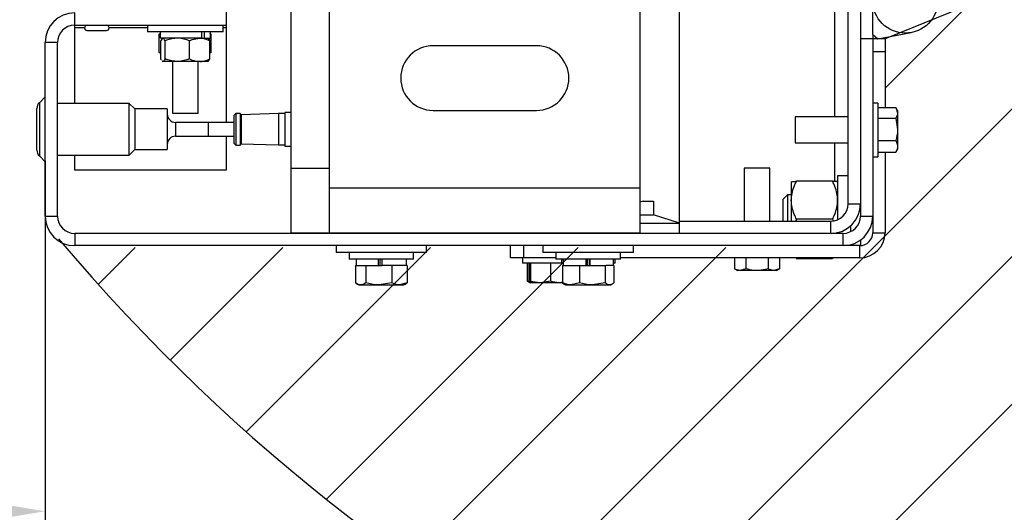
# Model space of a CAD drawing. Header units: inches. Extents: x 170 to 312, y 215 to 248.
# Tile 130 of 177: x 206.409 to 206.998, y 218.816 to 219.111. Entities that reach past the tile are written whole.
import ezdxf

# ---------------------------------------------------------------- set-up
doc = ezdxf.new("R2010")
doc.units = ezdxf.units.IN
doc.header["$LTSCALE"] = 0.25
doc.header["$MEASUREMENT"] = 0
doc.layers.add('ANNOTATIONS', color=1, linetype='Continuous')
doc.layers.add('STANDARD MOTOR RH', color=7, linetype='Continuous')
doc.styles.add('ARIAL', font='arial.ttf', dxfattribs={"height": 0.09375})
doc.dimstyles.new('STANDARD$0', dxfattribs={"dimtxt": 0.09375, "dimasz": 0.09375, "dimexe": 0.03125, "dimexo": 0.046875, "dimgap": 0.09, "dimtad": 0, "dimtih": 1, "dimtoh": 1, "dimdec": 4, "dimzin": 0, "dimdsep": 46, "dimtxsty": 'ARIAL', "dimcen": 0.09, "dimadec": 0, "dimazin": 0, "dimtfac": 1, "dimtdec": 4, "dimtofl": 0, "dimtmove": 0, "dimatfit": 1, "dimfxl": 1, "dimtolj": 1, "dimtzin": 0, "dimarcsym": 0})

# ---------------------------------------------------------------- blocks, each defined once
blk = doc.blocks.new('*D259')
at = {"layer": 'ANNOTATIONS', "color": 0, "lineweight": -2, "transparency": 16777216}
for p, q in [((201.42401, 218.94643), (201.42402, 218.78531)), ((206.42401, 218.94653), (206.42402, 218.78541)), ((201.51777, 218.81656), (203.30768, 218.8166)), ((206.33027, 218.81666), (204.54035, 218.81662))]:
    blk.add_line(p, q, dxfattribs=at)
at = {"layer": 'ANNOTATIONS', "color": 0, "transparency": 16777216}
for points in [[(201.51777, 218.83218), (201.51777, 218.80093), (201.42402, 218.81656)], [(206.33027, 218.83228), (206.33027, 218.80103), (206.42402, 218.81666)]]:
    blk.add_solid(points, dxfattribs=at)
at = {"layer": 'defpoints', "color": 0, "transparency": 16777216}
for p in [(201.42401, 218.9933), (206.42401, 218.9934), (206.42402, 218.81666)]:
    blk.add_point(p, dxfattribs=at)
at = {"layer": 'ANNOTATIONS', "color": 0, "transparency": 16777216, "insert": (203.92402, 218.81661), "char_height": 0.09375, "attachment_point": 5, "style": 'ARIAL'}
blk.add_mtext('\\A1;OPENING WIDTH', dxfattribs=at)

msp = doc.modelspace()

# ---------------------------------------------------------------- hatches: boundary and pattern name
at = {"layer": 'STANDARD MOTOR RH'}
h = msp.add_hatch(dxfattribs=at)
h.set_pattern_fill('ANSI31', color=256, scale=0.5, style=0)
h.set_pattern_definition([(45, (195.00731, 216.34276), (-0.04419417, 0.04419417), [])])
edge = h.paths.add_edge_path()
edge.add_line((207.04315, 219.1468), (206.92687, 219.09956))
edge.add_line((206.92687, 219.09956), (206.92687, 218.99243))
edge.add_arc((206.90899, 218.99243), 0.01787, -89.99989, 0.00099, ccw=False)
edge.add_line((206.90899, 218.97456), (206.44474, 218.97456))
edge.add_arc((206.44474, 218.99243), 0.01788, 224.99902, 269.9992, ccw=False)
edge.add_arc((207.29136, 219.70289), 1.12303, 220.08198, 269.0727)
edge.add_line((207.27318, 218.58001), (207.04315, 219.1468))

# ---------------------------------------------------------------- linework, layer by layer
for p, q in [((206.91213, 219.4228), (206.91213, 218.9934)), ((206.90476, 219.00077), (206.90476, 219.40509)), ((206.80374, 218.98306), (206.80374, 219.40382)), ((206.9195, 219.10204), (206.9195, 219.23085)), ((206.57111, 219.15344), (206.57111, 218.98312)), ((206.59434, 218.98312), (206.59434, 219.15344)), ((206.78014, 219.15344), (206.78014, 218.98312)), ((206.5324, 219.14787), (206.5324, 219.04939)), ((207.04315, 219.1468), (206.92687, 219.09956)), ((206.89664, 219.12148), (206.89664, 219.05274)), ((206.44173, 219.06085), (206.44173, 219.11504)), ((206.44173, 219.10767), (206.5324, 219.10767)), ((206.44173, 219.10629), (206.44764, 219.10629)), ((206.44917, 219.10767), (206.44917, 219.10761)), ((206.44917, 219.10761), (206.46079, 219.10761)), ((206.44917, 219.10451), (206.46079, 219.10451)), ((206.46079, 219.10761), (206.46079, 219.10767)), ((206.46232, 219.10629), (206.48521, 219.10629)), ((206.48521, 219.10767), (206.48521, 219.10377)), ((206.53067, 219.10377), (206.53067, 219.10767)), ((206.53067, 219.10629), (206.5324, 219.10629)), ((206.53067, 219.10377), (206.48521, 219.10377)), ((206.49239, 219.10228), (206.49315, 219.10269)), ((206.49285, 219.10256), (206.49239, 219.10228)), ((206.49239, 219.09138), (206.49239, 219.10228)), ((206.49285, 219.10377), (206.49285, 219.09993)), ((206.51827, 219.09993), (206.49285, 219.09993)), ((206.49327, 219.08748), (206.49327, 219.09838)), ((206.49439, 219.09993), (206.49407, 219.0997)), ((206.49588, 219.08748), (206.49588, 219.09838)), ((206.51054, 219.08748), (206.51054, 219.09838)), ((206.51778, 219.09993), (206.51778, 219.10377)), ((206.51844, 219.09993), (206.52302, 219.09993)), ((206.51944, 219.09993), (206.51944, 219.10377)), ((206.5218, 219.0997), (206.52148, 219.09993)), ((206.5226, 219.08748), (206.5226, 219.09838)), ((206.52348, 219.10228), (206.52272, 219.10269)), ((206.52302, 219.09993), (206.52302, 219.10377)), ((206.52348, 219.09138), (206.52348, 219.10228)), ((206.92687, 219.09956), (206.91213, 219.09956)), ((206.9195, 219.10204), (206.92247, 219.09956)), ((206.9195, 219.09956), (206.9195, 218.98343)), ((206.91956, 219.10198), (206.91956, 219.09956)), ((206.92247, 219.09956), (206.94256, 219.10328)), ((206.92374, 219.09979), (206.92374, 219.09956)), ((206.92687, 219.09956), (206.92687, 219.0584)), ((206.43138, 219.09733), (206.42401, 219.09733)), ((206.42401, 218.9934), (206.42401, 219.09733)), ((206.43138, 218.9934), (206.43138, 219.09733)), ((206.71821, 219.09538), (206.65627, 219.09538)), ((206.49239, 219.09138), (206.49315, 219.09098)), ((206.49304, 219.09083), (206.49327, 219.09066)), ((206.5226, 219.09066), (206.52283, 219.09083)), ((206.52348, 219.09138), (206.52272, 219.09098)), ((206.92687, 219.09182), (206.9195, 219.09182)), ((206.49407, 219.08617), (206.49439, 219.08593)), ((206.49458, 219.08593), (206.4942, 219.08634)), ((206.52148, 219.08593), (206.49439, 219.08593)), ((206.50019, 219.08593), (206.50019, 219.05497)), ((206.51568, 219.05497), (206.51568, 219.08593)), ((206.52148, 219.08593), (206.5218, 219.08617)), ((206.42401, 219.06475), (206.42056, 219.0613)), ((206.41914, 219.03288), (206.41914, 219.05785)), ((206.42056, 219.0613), (206.42056, 219.02943)), ((206.47437, 219.06085), (206.43138, 219.06085)), ((206.47766, 219.05756), (206.47437, 219.06085)), ((206.47437, 219.02988), (206.47437, 219.06085)), ((206.49717, 219.05756), (206.47766, 219.05756)), ((206.47766, 219.05756), (206.47766, 219.03317)), ((206.49717, 219.05756), (206.49717, 219.03317)), ((206.92259, 219.0611), (206.9195, 219.0611)), ((206.92259, 219.0611), (206.92259, 219.02889)), ((206.92259, 219.0584), (206.93332, 219.0584)), ((206.92687, 219.0584), (206.93332, 219.0584)), ((206.93332, 219.0584), (206.93436, 219.05522)), ((206.93436, 219.05661), (206.93334, 219.05837)), ((206.50019, 219.05497), (206.51568, 219.05497)), ((206.53827, 219.05487), (206.53703, 219.05363)), ((206.53703, 219.05363), (206.53703, 219.0371)), ((206.54069, 219.05487), (206.53827, 219.05487)), ((206.53827, 219.05487), (206.53827, 219.03586)), ((206.54144, 219.05412), (206.54069, 219.05487)), ((206.54069, 219.05487), (206.54069, 219.03586)), ((206.56367, 219.05475), (206.54144, 219.05412)), ((206.54144, 219.05412), (206.54144, 219.03661)), ((206.56751, 219.05475), (206.56367, 219.05475)), ((206.56367, 219.05475), (206.56367, 219.03598)), ((206.57111, 219.05537), (206.56751, 219.05537)), ((206.56751, 219.05537), (206.56751, 219.03536)), ((206.65627, 219.05667), (206.71821, 219.05667)), ((206.90476, 219.05274), (206.87304, 219.05274)), ((206.87304, 219.05274), (206.87304, 219.03725)), ((206.92259, 219.05203), (206.93332, 219.05203)), ((206.93332, 219.05203), (206.93436, 219.04533)), ((206.93436, 219.05661), (206.93436, 219.03338)), ((206.52155, 219.04951), (206.50204, 219.04951)), ((206.50204, 219.04951), (206.50204, 219.04122)), ((206.52155, 219.04951), (206.52155, 219.04122)), ((206.53703, 219.04939), (206.52155, 219.04939)), ((206.52178, 219.04954), (206.52178, 219.04939)), ((206.50204, 219.04122), (206.52155, 219.04122)), ((206.52155, 219.04134), (206.53703, 219.04134)), ((206.5324, 219.04134), (206.5324, 219.02097)), ((206.53703, 219.0371), (206.53827, 219.03586)), ((206.53827, 219.03586), (206.54069, 219.03586)), ((206.54069, 219.03586), (206.54144, 219.03661)), ((206.54144, 219.03661), (206.56367, 219.03598)), ((206.56367, 219.03598), (206.56751, 219.03598)), ((206.56751, 219.03536), (206.57111, 219.03536)), ((206.87304, 219.03725), (206.90476, 219.03725)), ((206.89664, 219.03725), (206.89664, 219.01416)), ((206.92259, 219.03863), (206.93332, 219.03863)), ((206.93343, 219.03177), (206.93436, 219.03338)), ((206.42056, 219.02943), (206.42401, 219.02598)), ((206.43138, 219.02988), (206.47437, 219.02988)), ((206.44173, 219.02097), (206.44173, 219.02988)), ((206.47437, 219.02988), (206.47766, 219.03317)), ((206.47766, 219.03317), (206.49717, 219.03317)), ((206.9195, 219.02889), (206.92259, 219.02889)), ((206.92259, 219.03159), (206.93332, 219.03159)), ((206.92687, 219.03159), (206.92687, 218.98343)), ((206.92687, 219.03159), (206.93332, 219.03159)), ((206.93332, 219.03159), (206.93339, 219.0318)), ((206.59434, 219.02183), (206.57111, 219.02183)), ((206.84245, 219.02214), (206.84245, 218.99043)), ((206.85793, 219.02214), (206.84245, 219.02214)), ((206.85793, 218.99043), (206.85793, 219.02214)), ((206.5324, 219.02097), (206.44173, 219.02097)), ((206.90476, 219.01752), (206.8985, 219.01752)), ((206.8985, 219.01752), (206.8985, 218.99127)), ((206.59434, 219.01022), (206.78014, 219.01022)), ((206.87075, 219.01382), (206.87075, 218.99043)), ((206.8954, 219.01428), (206.87385, 219.01428)), ((206.86851, 219.00609), (206.86567, 219.00325)), ((206.87075, 219.00609), (206.86851, 219.00609)), ((206.86851, 219.00609), (206.86851, 218.99043)), ((206.78206, 219.00226), (206.78014, 219.00169)), ((206.78206, 219.00226), (206.78826, 219.00226)), ((206.78826, 219.00226), (206.78826, 218.99421)), ((206.86567, 219.00325), (206.86567, 218.99043)), ((206.90476, 219.00077), (206.91213, 219.00077)), ((206.42401, 218.9934), (206.43138, 218.9934)), ((206.78014, 218.99421), (206.78826, 218.99421)), ((206.80374, 218.98925), (206.78826, 218.99421)), ((206.91213, 218.9934), (206.9195, 218.9934)), ((206.78014, 218.98925), (206.80374, 218.98925)), ((206.80374, 218.99043), (206.89441, 218.99043)), ((206.87385, 218.99153), (206.87342, 218.99043)), ((206.8954, 218.99153), (206.87385, 218.99153)), ((206.89441, 218.98306), (206.89441, 218.99043)), ((206.8954, 218.99153), (206.89573, 218.9907)), ((206.90624, 218.98759), (206.90624, 218.98407)), ((206.44173, 218.98306), (206.44173, 218.97569)), ((206.90178, 218.98306), (206.44173, 218.98306)), ((206.78014, 218.98312), (206.57111, 218.98312)), ((206.61756, 218.98312), (206.61756, 218.98306)), ((206.63305, 218.98306), (206.63305, 218.98312)), ((206.71821, 218.98312), (206.71821, 218.98306)), ((206.73369, 218.98306), (206.73369, 218.98312)), ((206.74143, 218.98312), (206.74143, 218.98306)), ((206.75692, 218.98306), (206.75692, 218.98312)), ((206.89792, 218.98377), (206.89802, 218.98306)), ((206.8985, 218.98354), (206.8985, 218.98306)), ((206.90178, 218.97569), (206.90178, 218.98306)), ((206.9195, 218.98343), (206.92687, 218.98343)), ((206.91175, 218.97569), (206.44173, 218.97569)), ((206.59821, 218.97569), (206.59821, 218.97166)), ((206.6524, 218.97166), (206.6524, 218.97569)), ((206.70272, 218.96832), (206.70272, 218.97569)), ((206.71046, 218.97569), (206.71046, 218.96832)), ((206.72208, 218.97569), (206.72208, 218.97166)), ((206.77627, 218.97166), (206.77627, 218.97569)), ((206.90624, 218.97626), (206.90624, 218.97569)), ((206.91175, 218.96832), (206.91175, 218.97569)), ((206.91213, 218.97902), (206.91213, 218.9757)), ((206.6524, 218.97166), (206.59821, 218.97166)), ((206.60595, 218.97166), (206.60595, 218.96764)), ((206.64466, 218.96764), (206.64466, 218.97166)), ((206.77627, 218.97166), (206.72208, 218.97166)), ((206.72982, 218.97166), (206.72982, 218.96764)), ((206.76853, 218.96764), (206.76853, 218.97166)), ((206.64466, 218.96764), (206.60595, 218.96764)), ((206.60974, 218.9638), (206.60974, 218.95336)), ((206.60974, 218.9638), (206.62584, 218.9638)), ((206.61022, 218.96764), (206.61022, 218.9638)), ((206.61597, 218.9638), (206.61597, 218.95336)), ((206.62353, 218.9638), (206.62353, 218.96764)), ((206.62436, 218.96764), (206.62436, 218.9638)), ((206.62562, 218.96764), (206.62562, 218.9638)), ((206.62584, 218.9638), (206.62589, 218.9638)), ((206.62589, 218.9638), (206.62589, 218.96764)), ((206.64086, 218.9638), (206.62589, 218.9638)), ((206.63153, 218.9638), (206.63153, 218.95336)), ((206.64038, 218.9638), (206.64038, 218.96764)), ((206.64086, 218.9638), (206.64086, 218.95336)), ((206.72982, 218.96832), (206.70272, 218.96832)), ((206.70984, 218.96832), (206.70984, 218.96522)), ((206.73409, 218.96522), (206.70984, 218.96522)), ((206.71254, 218.96522), (206.71254, 218.95449)), ((206.71359, 218.96522), (206.71359, 218.95449)), ((206.71405, 218.96522), (206.71405, 218.95449)), ((206.71464, 218.96522), (206.71464, 218.95449)), ((206.72654, 218.96522), (206.72654, 218.95449)), ((206.76853, 218.96764), (206.72982, 218.96764)), ((206.73307, 218.96764), (206.73307, 218.96522)), ((206.73377, 218.9638), (206.73377, 218.95336)), ((206.73377, 218.9638), (206.75789, 218.9638)), ((206.73409, 218.96764), (206.73409, 218.9638)), ((206.74393, 218.9638), (206.74393, 218.95336)), ((206.74802, 218.9638), (206.74802, 218.96764)), ((206.74856, 218.96764), (206.74856, 218.9638)), ((206.74982, 218.96764), (206.74982, 218.9638)), ((206.75039, 218.9638), (206.75039, 218.96764)), ((206.75812, 218.9638), (206.75975, 218.9638)), ((206.75934, 218.9638), (206.75934, 218.95336)), ((206.76458, 218.9638), (206.75989, 218.9638)), ((206.76426, 218.9638), (206.76426, 218.96764)), ((206.76528, 218.96522), (206.76436, 218.96522)), ((206.76458, 218.9638), (206.76458, 218.95336)), ((206.76528, 218.96522), (206.76528, 218.96764)), ((206.91175, 218.96832), (206.76853, 218.96832)), ((206.83678, 218.96832), (206.83678, 218.96186)), ((206.84349, 218.96832), (206.84349, 218.96186)), ((206.8569, 218.96832), (206.8569, 218.96186)), ((206.8636, 218.96832), (206.8636, 218.96186)), ((206.87364, 218.96832), (206.87385, 218.96786)), ((206.8954, 218.96786), (206.87385, 218.96786)), ((206.89561, 218.96832), (206.8954, 218.96786)), ((206.83678, 218.96186), (206.83858, 218.96082)), ((206.8618, 218.96082), (206.83858, 218.96082)), ((206.84349, 218.96186), (206.84013, 218.96082)), ((206.8636, 218.96186), (206.86025, 218.96082)), ((206.8618, 218.96082), (206.8636, 218.96186)), ((206.61052, 218.95286), (206.61174, 218.95215)), ((206.61174, 218.95215), (206.63887, 218.95215)), ((206.63153, 218.95336), (206.62375, 218.95215)), ((206.64086, 218.95336), (206.6362, 218.95215)), ((206.63887, 218.95215), (206.64009, 218.95286)), ((206.64004, 218.95297), (206.64086, 218.95336)), ((206.71254, 218.95449), (206.71432, 218.95346)), ((206.71341, 218.9542), (206.71254, 218.95449)), ((206.71359, 218.95449), (206.71409, 218.95387)), ((206.71432, 218.95346), (206.71434, 218.95345)), ((206.73377, 218.95345), (206.71435, 218.95345)), ((206.72654, 218.95449), (206.72059, 218.95345)), ((206.73377, 218.95374), (206.7322, 218.95345)), ((206.73377, 218.95336), (206.73477, 218.95264)), ((206.73478, 218.95263), (206.73561, 218.95215)), ((206.73561, 218.95215), (206.76274, 218.95215)), ((206.74393, 218.95336), (206.73885, 218.95215)), ((206.75934, 218.95336), (206.75164, 218.95215)), ((206.76274, 218.95215), (206.76357, 218.95263))]:
    msp.add_line(p, q, dxfattribs=at)
at = {"layer": 'STANDARD MOTOR RH', "transparency": 16777216}
msp.add_line((206.42401, 219.02654), (206.42401, 218.83629), dxfattribs=at)
at = {"layer": 'STANDARD MOTOR RH'}
msp.add_circle((206.93901, 219.12246), 0.01951, dxfattribs=at)
for centre, radius, start, end in [((206.44173, 219.09733), 0.01771, 90, 180), ((206.44173, 219.09733), 0.01034, 90, 180), ((206.44917, 219.10606), 0.00155, 90, 270), ((206.46079, 219.10606), 0.00155, 270, 90), ((206.65627, 219.07602), 0.01935, 90, 270), ((206.71821, 219.07602), 0.01935, 270, 90), ((206.42401, 219.05785), 0.00488, 135, 180), ((206.50204, 219.05439), 0.00488, 180, 270), ((206.50204, 219.03634), 0.00488, 90, 180), ((206.42401, 219.03288), 0.00488, 180, 225), ((206.89441, 219.00077), 0.01034, 270, 0), ((206.89441, 219.00077), 0.01771, 270, 0), ((206.44173, 218.9934), 0.01771, 180, 270), ((206.44173, 218.9934), 0.01034, 180, 270), ((206.90178, 218.9934), 0.01034, 270, 0), ((206.90178, 218.9934), 0.01771, 270, 0), ((206.91175, 218.98343), 0.00774, 270, 0), ((206.91175, 218.98343), 0.01511, 270, 0), ((207.29136, 219.70289), 1.12303, 220.08198, 269.0727)]:
    msp.add_arc(centre, radius, start, end, dxfattribs=at)
for points, knots in [([(206.4942, 219.09953), (206.49394, 219.09936), (206.49362, 219.09915), (206.49333, 219.0985), (206.49327, 219.09838)], [0, 0, 0, 0, 0.820091, 1, 1, 1, 1]), ([(206.49588, 219.09838), (206.49548, 219.09912), (206.49505, 219.09991), (206.49461, 219.09993), (206.49458, 219.09993)], [0, 0, 0, 0, 0.932064, 1, 1, 1, 1]), ([(206.50321, 219.09993), (206.50103, 219.09969), (206.49853, 219.09941), (206.49618, 219.0985), (206.49588, 219.09838)], [0, 0, 0, 0, 0.872228, 1, 1, 1, 1]), ([(206.51054, 219.09838), (206.50829, 219.09912), (206.50588, 219.09991), (206.50338, 219.09993), (206.50321, 219.09993)], [0, 0, 0, 0, 0.932064, 1, 1, 1, 1]), ([(206.51054, 219.09838), (206.51105, 219.09862), (206.51299, 219.09951), (206.51505, 219.09975), (206.51657, 219.09993)], [0, 0, 0, 0, 0.262092, 1, 1, 1, 1]), ([(206.51657, 219.09993), (206.51696, 219.09992), (206.51902, 219.09986), (206.52099, 219.09904), (206.5226, 219.09838)], [0, 0, 0, 0, 0.189664, 1, 1, 1, 1]), ([(206.52167, 219.09953), (206.52193, 219.09936), (206.52225, 219.09915), (206.52254, 219.0985), (206.5226, 219.09838)], [0, 0, 0, 0, 0.820091, 1, 1, 1, 1]), ([(206.49327, 219.09095), (206.49317, 219.09098), (206.49286, 219.09105), (206.49258, 219.09125), (206.49239, 219.09138)], [0, 0, 0, 0, 0.342395, 1, 1, 1, 1]), ([(206.49361, 219.08696), (206.49355, 219.087), (206.49344, 219.0871), (206.49333, 219.08736), (206.49327, 219.08748)], [0, 0, 0, 0, 0.513867, 1, 1, 1, 1]), ([(206.49588, 219.08748), (206.49548, 219.08675), (206.49505, 219.08596), (206.49461, 219.08594), (206.49458, 219.08593)], [0, 0, 0, 0, 0.9320645, 1, 1, 1, 1]), ([(206.50321, 219.08593), (206.50103, 219.08618), (206.49853, 219.08646), (206.49618, 219.08737), (206.49588, 219.08748)], [0, 0, 0, 0, 0.872228, 1, 1, 1, 1]), ([(206.51054, 219.08748), (206.50829, 219.08675), (206.50588, 219.08596), (206.50338, 219.08594), (206.50321, 219.08593)], [0, 0, 0, 0, 0.932064, 1, 1, 1, 1]), ([(206.51054, 219.08748), (206.51105, 219.08725), (206.51299, 219.08635), (206.51505, 219.08611), (206.51657, 219.08593)], [0, 0, 0, 0, 0.2620915, 1, 1, 1, 1]), ([(206.51657, 219.08593), (206.51696, 219.08595), (206.51902, 219.08601), (206.52099, 219.08682), (206.5226, 219.08748)], [0, 0, 0, 0, 0.189664, 1, 1, 1, 1]), ([(206.52167, 219.08634), (206.52193, 219.0865), (206.52225, 219.08671), (206.52254, 219.08736), (206.5226, 219.08748)], [0, 0, 0, 0, 0.820091, 1, 1, 1, 1]), ([(206.93436, 219.05522), (206.93436, 219.05514), (206.93434, 219.05407), (206.93382, 219.05301), (206.93332, 219.05203)], [0, 0, 0, 0, 0.070198, 1, 1, 1, 1]), ([(206.93436, 219.04533), (206.93436, 219.04517), (206.93434, 219.04291), (206.93382, 219.04069), (206.93332, 219.03863)], [0, 0, 0, 0, 0.070198, 1, 1, 1, 1]), ([(206.93332, 219.03863), (206.93348, 219.03833), (206.93409, 219.03719), (206.93424, 219.03599), (206.93436, 219.03511)], [0, 0, 0, 0, 0.2575476, 1, 1, 1, 1]), ([(206.93436, 219.03511), (206.93435, 219.03479), (206.93429, 219.0336), (206.93373, 219.03244), (206.93332, 219.03159)], [0, 0, 0, 0, 0.268631, 1, 1, 1, 1]), ([(206.87075, 219.00291), (206.87076, 219.00317), (206.87078, 219.00487), (206.87129, 219.00805), (206.87253, 219.01157), (206.87352, 219.01361), (206.87385, 219.01428)], [0, 0, 0, 0, 0.066532, 0.435283, 0.814551, 1, 1, 1, 1]), ([(206.87075, 219.01382), (206.87087, 219.01388), (206.87111, 219.01402), (206.8725, 219.01417), (206.87355, 219.01426), (206.87385, 219.01428)], [0, 0, 0, 0, 0.406292, 0.82727, 1, 1, 1, 1]), ([(206.8985, 219.00291), (206.8985, 219.00317), (206.89848, 219.00487), (206.89797, 219.00805), (206.89673, 219.01157), (206.89573, 219.01361), (206.8954, 219.01428)], [0, 0, 0, 0, 0.066532, 0.435283, 0.814551, 1, 1, 1, 1]), ([(206.8985, 219.01382), (206.89838, 219.01388), (206.89814, 219.01402), (206.89675, 219.01417), (206.89571, 219.01426), (206.8954, 219.01428)], [0, 0, 0, 0, 0.4062922, 0.8272698, 1, 1, 1, 1]), ([(206.87385, 218.99153), (206.87339, 218.99249), (206.8723, 218.99477), (206.87105, 218.99857), (206.87085, 219.00145), (206.87075, 219.00291)], [0, 0, 0, 0, 0.26546, 0.628076, 1, 1, 1, 1]), ([(206.8954, 218.99153), (206.89586, 218.99249), (206.89695, 218.99477), (206.89821, 218.99857), (206.8984, 219.00145), (206.8985, 219.00291)], [0, 0, 0, 0, 0.26546, 0.628076, 1, 1, 1, 1]), ([(206.84013, 218.96082), (206.84005, 218.96083), (206.83892, 218.96084), (206.83781, 218.96137), (206.83678, 218.96186)], [0, 0, 0, 0, 0.070198, 1, 1, 1, 1]), ([(206.85019, 218.96082), (206.84958, 218.96084), (206.84731, 218.9609), (206.8451, 218.96145), (206.84349, 218.96186)], [0, 0, 0, 0, 0.268631, 1, 1, 1, 1]), ([(206.8569, 218.96186), (206.85633, 218.9617), (206.85415, 218.9611), (206.85188, 218.96094), (206.85019, 218.96082)], [0, 0, 0, 0, 0.257548, 1, 1, 1, 1]), ([(206.86025, 218.96082), (206.86017, 218.96083), (206.85904, 218.96084), (206.85793, 218.96137), (206.8569, 218.96186)], [0, 0, 0, 0, 0.070198, 1, 1, 1, 1]), ([(206.61286, 218.95215), (206.61244, 218.9522), (206.6116, 218.95228), (206.61056, 218.9528), (206.60995, 218.95322), (206.60974, 218.95336)], [0, 0, 0, 0, 0.39551, 0.797092, 1, 1, 1, 1]), ([(206.61597, 218.95336), (206.61558, 218.9531), (206.61479, 218.95258), (206.61374, 218.95221), (206.61309, 218.95217), (206.61286, 218.95215)], [0, 0, 0, 0, 0.385374, 0.774504, 1, 1, 1, 1]), ([(206.62375, 218.95215), (206.62357, 218.95215), (206.62094, 218.95217), (206.61836, 218.95279), (206.61597, 218.95336)], [0, 0, 0, 0, 0.0702068, 1, 1, 1, 1]), ([(206.6362, 218.95215), (206.63609, 218.95215), (206.63451, 218.95217), (206.63297, 218.95279), (206.63153, 218.95336)], [0, 0, 0, 0, 0.070207, 1, 1, 1, 1]), ([(206.71435, 218.95345), (206.71427, 218.95357), (206.71417, 218.95373), (206.71407, 218.95433), (206.71405, 218.95449)], [0, 0, 0, 0, 0.742452, 1, 1, 1, 1]), ([(206.71464, 218.95449), (206.71457, 218.95408), (206.71447, 218.95353), (206.71437, 218.95347), (206.71435, 218.95345)], [0, 0, 0, 0, 0.731369, 1, 1, 1, 1]), ([(206.72059, 218.95345), (206.72045, 218.95346), (206.71844, 218.95347), (206.71648, 218.954), (206.71464, 218.95449)], [0, 0, 0, 0, 0.070198, 1, 1, 1, 1]), ([(206.7322, 218.95345), (206.73206, 218.95346), (206.73015, 218.95347), (206.72828, 218.954), (206.72654, 218.95449)], [0, 0, 0, 0, 0.0701975, 1, 1, 1, 1]), ([(206.73885, 218.95215), (206.73873, 218.95215), (206.73702, 218.95217), (206.73534, 218.95279), (206.73377, 218.95336)], [0, 0, 0, 0, 0.070207, 1, 1, 1, 1]), ([(206.75164, 218.95215), (206.75145, 218.95215), (206.74885, 218.95217), (206.7463, 218.95279), (206.74393, 218.95336)], [0, 0, 0, 0, 0.0702068, 1, 1, 1, 1]), ([(206.76196, 218.95215), (206.76176, 218.95217), (206.76087, 218.95222), (206.76001, 218.95287), (206.75934, 218.95336)], [0, 0, 0, 0, 0.225728, 1, 1, 1, 1]), ([(206.76458, 218.95336), (206.7644, 218.95322), (206.76355, 218.9525), (206.76266, 218.95231), (206.76196, 218.95215)], [0, 0, 0, 0, 0.203201, 1, 1, 1, 1])]:
    msp.add_open_spline(points, degree=3, knots=knots, dxfattribs=at)

# ---------------------------------------------------------------- dimensions: what is measured, and where the dimension line sits
at = {"layer": 'ANNOTATIONS'}
dim = msp.add_aligned_dim(p1=(201.42401, 218.9933), p2=(206.42401, 218.9934), distance=-0.17674, text='OPENING WIDTH', dimstyle='STANDARD$0', dxfattribs=at)
dim.commit()
dim.dimension.update_dxf_attribs({"geometry": '*D259', "text_midpoint": (203.92402, 218.81661)})

doc.saveas('drawing.dxf')
